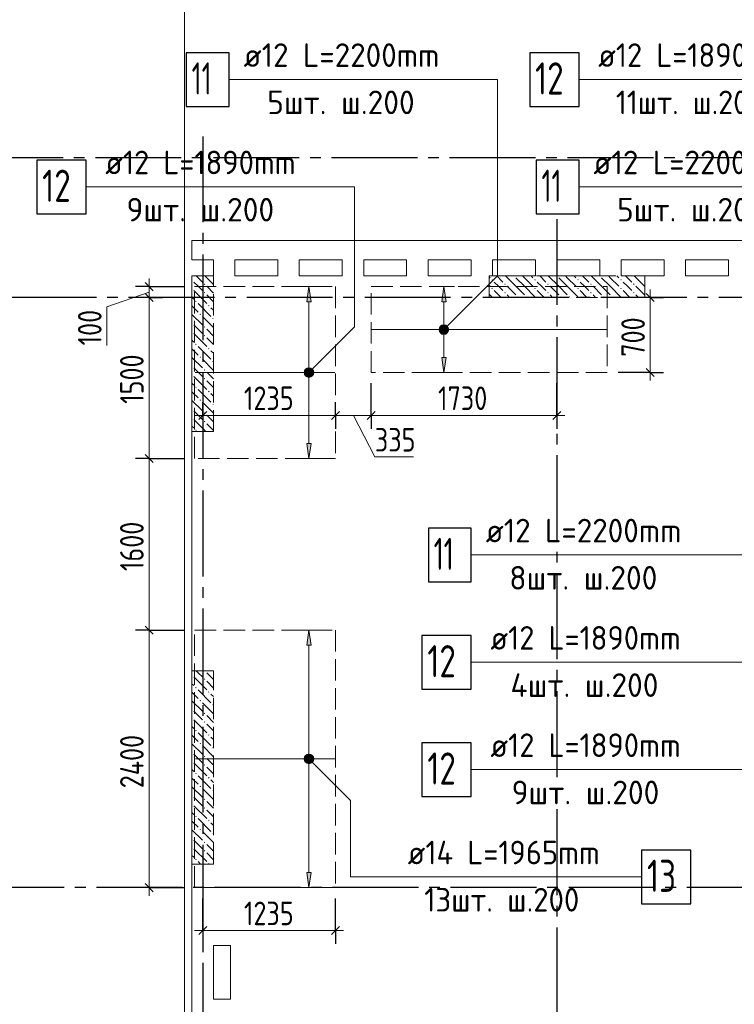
# Model space of a CAD drawing. Header units: millimetres. Extents: x 0 to 61017, y 0 to 42000.
# Tile 6 of 30: x 5495 to 12153, y 27713 to 36888. Entities that reach past the tile are written whole.
import ezdxf

# ---------------------------------------------------------------- set-up
doc = ezdxf.new("R2010")
doc.units = ezdxf.units.MM
doc.linetypes.add('______2', pattern=[270, 200, -70])
doc.linetypes.add('______5', pattern=[1100, 800, -100, 100, -100])
for name, color, linetype, lineweight in [('Standard', 7, 'Continuous', 25), ('ДОП Верх по Х', 7, 'Continuous', 25), ('ЖБ Пилон', 180, 'Continuous', 25), ('Оси', 40, '______5', 18), ('Позиционная метка номер позиции', 7, 'Continuous', 13), ('Примечания', 7, 'Continuous', 25)]:
    doc.layers.add(name, color=color, linetype=linetype, lineweight=lineweight)
doc.layers.add('ЖБ Перекрытие верхний уровень', color=7, linetype='Continuous', lineweight=25, true_color=0xe0e0ff)
doc.styles.add('GOST 2.304-81', font='txt')
doc.styles.add('ISOCPEUR', font='txt')

msp = doc.modelspace()

# ---------------------------------------------------------------- hatches: boundary and pattern name
at = {"layer": 'ДОП Верх по Х', "linetype": 'Continuous', "lineweight": 13, "transparency": 33554687}
for points in [[(8209.6, 34260), (8189.6, 34400), (8169.6, 34260)], [(9467, 34260), (9447, 34400), (9427, 34260)], [(9428.3, 34032.3), (9465.8, 34032.3), (9447, 34037.5)], [(9409.5, 34000), (9484.5, 34000), (9479.3, 34018.8)], [(9409.5, 34000), (9479.3, 34018.8), (9414.8, 34018.8)], [(9414.8, 33981.3), (9484.5, 34000), (9409.5, 34000)], [(9414.8, 34018.8), (9479.3, 34018.8), (9465.8, 34032.3)], [(9414.8, 34018.8), (9465.8, 34032.3), (9428.3, 34032.3)], [(9414.8, 33981.3), (9479.3, 33981.3), (9484.5, 34000)], [(9428.3, 33967.8), (9479.3, 33981.3), (9414.8, 33981.3)], [(9428.3, 33967.8), (9465.8, 33967.8), (9479.3, 33981.3)], [(9465.8, 33967.8), (9428.3, 33967.8), (9447, 33962.5)], [(8152.1, 33600), (8227.1, 33600), (8221.8, 33618.8)], [(8152.1, 33600), (8221.8, 33618.8), (8157.3, 33618.8)], [(8157.3, 33581.3), (8227.1, 33600), (8152.1, 33600)], [(8157.3, 33618.8), (8221.8, 33618.8), (8208.3, 33632.3)], [(8157.3, 33618.8), (8208.3, 33632.3), (8170.8, 33632.3)], [(8157.3, 33581.3), (8221.8, 33581.3), (8227.1, 33600)], [(8170.8, 33567.8), (8221.8, 33581.3), (8157.3, 33581.3)], [(8170.8, 33632.3), (8208.3, 33632.3), (8189.6, 33637.5)], [(8170.8, 33567.8), (8208.3, 33567.8), (8221.8, 33581.3)], [(8208.3, 33567.8), (8170.8, 33567.8), (8189.6, 33562.5)], [(8209.6, 31060), (8189.6, 31200), (8169.6, 31060)], [(8152.1, 30000), (8227.1, 30000), (8221.8, 30018.8)], [(8152.1, 30000), (8221.8, 30018.8), (8157.3, 30018.8)], [(8157.3, 30018.8), (8221.8, 30018.8), (8208.3, 30032.3)], [(8157.3, 30018.8), (8208.3, 30032.3), (8170.8, 30032.3)], [(8170.8, 30032.3), (8208.3, 30032.3), (8189.6, 30037.5)], [(8157.3, 29981.2), (8227.1, 30000), (8152.1, 30000)], [(8157.3, 29981.2), (8221.8, 29981.2), (8227.1, 30000)], [(8170.8, 29967.8), (8221.8, 29981.2), (8157.3, 29981.2)], [(8170.8, 29967.8), (8208.3, 29967.8), (8221.8, 29981.2)], [(8208.3, 29967.8), (8170.8, 29967.8), (8189.6, 29962.5)]]:
    msp.add_hatch(color=7, dxfattribs=at).paths.add_polyline_path(points)
for points in [[(9467, 33740), (9447, 33600), (9427, 33740)], [(8209.6, 32940), (8189.6, 32800), (8169.6, 32940)], [(8209.6, 28940), (8189.6, 28800), (8169.6, 28940)]]:
    msp.add_hatch(color=7, dxfattribs=at).paths.add_polyline_path(points, flags=16)
at = {"layer": 'ЖБ Пилон', "linetype": 'Continuous', "lineweight": 18, "transparency": 33554687}
for points in [[(7300, 34499.7), (7297, 34496.6), (7293.6, 34500), (7300, 34500)], [(10100.3, 34500), (10097, 34496.6), (10093.6, 34500)], [(10500.3, 34500), (10497, 34496.6), (10493.6, 34500)], [(10900.3, 34500), (10897, 34496.6), (10893.6, 34500)], [(11300.3, 34500), (11297, 34496.6), (11293.6, 34500)], [(7100, 34466.6), (7103.5, 34463.1), (7100, 34459.7)], [(7210.5, 34423.1), (7216.9, 34429.6), (7223.4, 34423.1), (7216.9, 34416.6)], [(9890.5, 34463.1), (9897, 34469.6), (9903.4, 34463.1), (9897, 34456.6)], [(10010.5, 34423.1), (10016.9, 34429.6), (10023.4, 34423.1), (10016.9, 34416.6)], [(10290.5, 34463.1), (10297, 34469.6), (10303.4, 34463.1), (10297, 34456.6)], [(10410.5, 34423.1), (10416.9, 34429.6), (10423.4, 34423.1), (10416.9, 34416.6)], [(10690.5, 34463.1), (10697, 34469.6), (10703.4, 34463.1), (10697, 34456.6)], [(10810.5, 34423.1), (10816.9, 34429.6), (10823.4, 34423.1), (10816.9, 34416.6)], [(11090.5, 34463.1), (11097, 34469.6), (11103.4, 34463.1), (11097, 34456.6)], [(11210.5, 34423.1), (11216.9, 34429.6), (11223.4, 34423.1), (11216.9, 34416.6)], [(7100, 34386.6), (7103.5, 34383.1), (7100, 34379.7)], [(7210.5, 34343.1), (7216.9, 34349.6), (7223.4, 34343.1), (7216.9, 34336.6)], [(9890.5, 34383.1), (9897, 34389.6), (9903.4, 34383.1), (9897, 34376.6)], [(10010.5, 34343.1), (10016.9, 34349.6), (10023.4, 34343.1), (10016.9, 34336.6)], [(10290.5, 34383.1), (10297, 34389.6), (10303.4, 34383.1), (10297, 34376.6)], [(10410.5, 34343.1), (10416.9, 34349.6), (10423.4, 34343.1), (10416.9, 34336.6)], [(10690.5, 34383.1), (10697, 34389.6), (10703.4, 34383.1), (10697, 34376.6)], [(10810.5, 34343.1), (10816.9, 34349.6), (10823.4, 34343.1), (10816.9, 34336.6)], [(11090.5, 34383.1), (11097, 34389.6), (11103.4, 34383.1), (11097, 34376.6)], [(11210.5, 34343.1), (11216.9, 34349.6), (11223.4, 34343.1), (11216.9, 34336.6)], [(7130.4, 34263.1), (7137, 34269.6), (7143.5, 34263.1), (7137, 34256.6)], [(7250.5, 34223.1), (7257, 34229.6), (7263.5, 34223.1), (7257, 34216.6)], [(10130.5, 34303.1), (10137, 34309.6), (10143.5, 34303.1), (10140.3, 34300), (10133.6, 34300)], [(10210.5, 34303.1), (10216.9, 34309.6), (10223.4, 34303.1), (10220.3, 34300), (10213.6, 34300)], [(10530.5, 34303.1), (10537, 34309.6), (10543.5, 34303.1), (10540.3, 34300), (10533.6, 34300)], [(10610.5, 34303.1), (10616.9, 34309.6), (10623.4, 34303.1), (10620.3, 34300), (10613.6, 34300)], [(10930.5, 34303.1), (10937, 34309.6), (10943.5, 34303.1), (10940.3, 34300), (10933.6, 34300)], [(11010.5, 34303.1), (11016.9, 34309.6), (11023.4, 34303.1), (11020.3, 34300), (11013.6, 34300)], [(7170.5, 34143.1), (7177, 34149.6), (7183.5, 34143.1), (7177, 34136.6)], [(7100, 34066.6), (7103.5, 34063.1), (7100, 34059.7)], [(7290.5, 34103.1), (7297, 34109.6), (7300, 34106.6), (7300, 34099.7), (7297, 34096.6)], [(7100, 33986.6), (7103.5, 33983.1), (7100, 33979.7)], [(7210.5, 34023.1), (7216.9, 34029.6), (7223.4, 34023.1), (7216.9, 34016.6)], [(7210.5, 33943.1), (7216.9, 33949.6), (7223.4, 33943.1), (7216.9, 33936.6)], [(7130.4, 33863.1), (7137, 33869.6), (7143.5, 33863.1), (7137, 33856.6)], [(7250.5, 33823.1), (7257, 33829.6), (7263.5, 33823.1), (7257, 33816.6)], [(7170.5, 33743.1), (7177, 33749.6), (7183.5, 33743.1), (7177, 33736.6)], [(7290.5, 33703.1), (7297, 33709.6), (7300, 33706.6), (7300, 33699.7), (7297, 33696.6)], [(7100, 33666.6), (7103.5, 33663.1), (7100, 33659.7)], [(7100, 33586.6), (7103.5, 33583.1), (7100, 33579.7)], [(7210.5, 33623.1), (7216.9, 33629.6), (7223.4, 33623.1), (7216.9, 33616.6)], [(7210.5, 33543.1), (7216.9, 33549.6), (7223.4, 33543.1), (7216.9, 33536.6)], [(7130.4, 33463.1), (7137, 33469.6), (7143.5, 33463.1), (7137, 33456.6)], [(7250.5, 33423.1), (7257, 33429.6), (7263.5, 33423.1), (7257, 33416.6)], [(7170.5, 33343.1), (7177, 33349.6), (7183.5, 33343.1), (7177, 33336.6)], [(7290.5, 33303.1), (7297, 33309.6), (7300, 33306.6), (7300, 33299.7), (7297, 33296.6)], [(7100, 33266.6), (7103.5, 33263.1), (7100, 33259.7)], [(7210.5, 33223.1), (7216.9, 33229.6), (7223.4, 33223.1), (7216.9, 33216.6)], [(7100, 33186.6), (7103.5, 33183.1), (7100, 33179.7)], [(7210.5, 33143.1), (7216.9, 33149.6), (7223.4, 33143.1), (7216.9, 33136.6)], [(7130.4, 33063.1), (7137, 33069.6), (7143.5, 33063.1), (7137, 33056.6)], [(7100, 30786.6), (7103.5, 30783.1), (7100, 30779.7)], [(7210.5, 30743.1), (7216.9, 30749.6), (7223.4, 30743.1), (7216.9, 30736.6)], [(7220.3, 30820), (7216.9, 30816.6), (7213.6, 30820)], [(7130.4, 30663.1), (7137, 30669.6), (7143.5, 30663.1), (7137, 30656.6)], [(7250.5, 30623.1), (7257, 30629.6), (7263.5, 30623.1), (7257, 30616.6)], [(7100, 30466.6), (7103.5, 30463.1), (7100, 30459.7)], [(7170.5, 30543.1), (7177, 30549.6), (7183.5, 30543.1), (7177, 30536.6)], [(7290.5, 30503.1), (7297, 30509.6), (7300, 30506.6), (7300, 30499.7), (7297, 30496.6)], [(7100, 30386.6), (7103.5, 30383.1), (7100, 30379.7)], [(7210.5, 30423.1), (7216.9, 30429.6), (7223.4, 30423.1), (7216.9, 30416.6)], [(7210.5, 30343.1), (7216.9, 30349.6), (7223.4, 30343.1), (7216.9, 30336.6)], [(7130.4, 30263.1), (7137, 30269.6), (7143.5, 30263.1), (7137, 30256.6)], [(7250.5, 30223.1), (7257, 30229.6), (7263.5, 30223.1), (7257, 30216.6)], [(7170.5, 30143.1), (7177, 30149.6), (7183.5, 30143.1), (7177, 30136.6)], [(7290.5, 30103.1), (7297, 30109.6), (7300, 30106.6), (7300, 30099.7), (7297, 30096.6)], [(7100, 30066.6), (7103.5, 30063.1), (7100, 30059.7)], [(7210.5, 30023.1), (7216.9, 30029.6), (7223.4, 30023.1), (7216.9, 30016.6)], [(7100, 29986.6), (7103.5, 29983.1), (7100, 29979.7)], [(7210.5, 29943.1), (7216.9, 29949.6), (7223.4, 29943.1), (7216.9, 29936.6)], [(7130.4, 29863.1), (7137, 29869.6), (7143.5, 29863.1), (7137, 29856.6)], [(7250.5, 29823.1), (7257, 29829.6), (7263.5, 29823.1), (7257, 29816.6)], [(7170.5, 29743.1), (7177, 29749.6), (7183.5, 29743.1), (7177, 29736.6)], [(7100, 29666.6), (7103.5, 29663.1), (7100, 29659.7)], [(7290.5, 29703.1), (7297, 29709.6), (7300, 29706.6), (7300, 29699.7), (7297, 29696.6)], [(7100, 29586.6), (7103.5, 29583.1), (7100, 29579.7)], [(7210.5, 29623.1), (7216.9, 29629.6), (7223.4, 29623.1), (7216.9, 29616.6)], [(7210.5, 29543.1), (7216.9, 29549.6), (7223.4, 29543.1), (7216.9, 29536.6)], [(7130.4, 29463.1), (7137, 29469.6), (7143.5, 29463.1), (7137, 29456.6)], [(7250.5, 29423.1), (7257, 29429.6), (7263.5, 29423.1), (7257, 29416.6)], [(7170.5, 29343.1), (7177, 29349.6), (7183.5, 29343.1), (7177, 29336.6)], [(7290.5, 29303.1), (7297, 29309.6), (7300, 29306.6), (7300, 29299.7), (7297, 29296.6)], [(7100, 29266.6), (7103.5, 29263.1), (7100, 29259.7)], [(7100, 29186.6), (7103.5, 29183.1), (7100, 29179.7)], [(7210.5, 29223.1), (7216.9, 29229.6), (7223.4, 29223.1), (7216.9, 29216.6)], [(7210.5, 29143.1), (7216.9, 29149.6), (7223.4, 29143.1), (7216.9, 29136.6)], [(7130.4, 29063.1), (7137, 29069.6), (7143.5, 29063.1), (7137, 29056.6)], [(7250.5, 29023.1), (7257, 29029.6), (7263.5, 29023.1), (7260.3, 29020), (7253.6, 29020)]]:
    msp.add_hatch(color=7, dxfattribs=at).paths.add_polyline_path(points, flags=16)
at = {"layer": 'Позиционная метка номер позиции', "linetype": 'Continuous', "lineweight": 13, "transparency": 33554687}
for points in [[(9415.2, 34031.8), (9490.3, 33988.5), (9435.6, 34043.3)], [(9435.6, 34043.3), (9490.3, 33988.5), (9490.3, 34011.5)], [(9435.6, 34043.3), (9490.3, 34011.5), (9458.5, 34043.3)], [(9458.5, 34043.3), (9490.3, 34011.5), (9478.9, 34031.8)], [(9403.8, 34011.5), (9478.9, 33968.2), (9415.2, 34031.8)], [(9403.8, 33988.5), (9458.5, 33956.7), (9403.8, 34011.5)], [(9403.8, 34011.5), (9458.5, 33956.7), (9478.9, 33968.2)], [(9435.6, 33956.7), (9403.8, 33988.5), (9415.2, 33968.2)], [(9403.8, 33988.5), (9435.6, 33956.7), (9458.5, 33956.7)], [(9415.2, 34031.8), (9478.9, 33968.2), (9490.3, 33988.5)], [(8146.3, 33611.5), (8221.4, 33568.2), (8157.8, 33631.8)], [(8146.3, 33588.5), (8201, 33556.7), (8146.3, 33611.5)], [(8146.3, 33611.5), (8201, 33556.7), (8221.4, 33568.2)], [(8178.1, 33556.7), (8146.3, 33588.5), (8157.8, 33568.2)], [(8146.3, 33588.5), (8178.1, 33556.7), (8201, 33556.7)], [(8157.8, 33631.8), (8232.8, 33588.5), (8178.1, 33643.3)], [(8157.8, 33631.8), (8221.4, 33568.2), (8232.8, 33588.5)], [(8178.1, 33643.3), (8232.8, 33588.5), (8232.8, 33611.5)], [(8178.1, 33643.3), (8232.8, 33611.5), (8201, 33643.3)], [(8201, 33643.3), (8232.8, 33611.5), (8221.4, 33631.8)], [(8146.3, 30011.5), (8178.1, 30043.3), (8157.8, 30031.8)], [(8178.1, 30043.3), (8146.3, 30011.5), (8146.3, 29988.5)], [(8178.1, 30043.3), (8146.3, 29988.5), (8201, 30043.3)], [(8201, 30043.3), (8146.3, 29988.5), (8157.8, 29968.2)], [(8201, 30043.3), (8157.8, 29968.2), (8221.4, 30031.8)], [(8221.4, 30031.8), (8157.8, 29968.2), (8178.1, 29956.7)], [(8221.4, 30031.8), (8178.1, 29956.7), (8232.8, 30011.5)], [(8232.8, 30011.5), (8178.1, 29956.7), (8201, 29956.7)], [(8232.8, 30011.5), (8201, 29956.7), (8232.8, 29988.5)], [(8232.8, 29988.5), (8201, 29956.7), (8221.4, 29968.2)]]:
    msp.add_hatch(color=7, dxfattribs=at).paths.add_polyline_path(points)

# ---------------------------------------------------------------- linework, layer by layer
at = {"layer": 'Standard', "color": 7, "linetype": 'Continuous', "lineweight": 25, "transparency": 33554687}
for p, q in [((6737.5, 34362.5), (6662.5, 34437.5)), ((6737.5, 34262.5), (6662.5, 34337.5)), ((11332.5, 34337.5), (11407.5, 34262.5)), ((11332.5, 33637.5), (11407.5, 33562.5)), ((7162.5, 33162.5), (7237.5, 33237.5)), ((8399.5, 33162.5), (8474.5, 33237.5)), ((8732.5, 33162.5), (8807.5, 33237.5)), ((10462.5, 33162.5), (10537.5, 33237.5)), ((6737.5, 32762.5), (6662.5, 32837.5)), ((6737.5, 31162.5), (6662.5, 31237.5)), ((6737.5, 28762.5), (6662.5, 28837.5)), ((7162.5, 28362.5), (7237.5, 28437.5)), ((8399.5, 28362.5), (8474.5, 28437.5))]:
    msp.add_line(p, q, dxfattribs=at)
at = {"layer": 'Standard', "color": 7, "linetype": 'Continuous', "lineweight": 13, "transparency": 33554687}
for p, q in [((6700, 34400), (6700, 34475)), ((6700, 34350), (6307.7, 34212.1)), ((6700, 34300), (6700, 34400)), ((11370, 34300), (11370, 34375)), ((6700, 32800), (6700, 34300)), ((6307.7, 34212.1), (6307.7, 33852.3)), ((11370, 33600), (11370, 33525)), ((7200, 33200), (7125, 33200)), ((8437, 33200), (8770, 33200)), ((8603.5, 33200), (8804.3, 32813.5)), ((8770, 33200), (10500, 33200)), ((10500, 33200), (10575, 33200)), ((6700, 31200), (6700, 32800)), ((8804.3, 32813.5), (9163.9, 32813.5)), ((6700, 28800), (6700, 28725)), ((7200, 28400), (7125, 28400)), ((7200, 28400), (8437, 28400)), ((8437, 28400), (8512, 28400))]:
    msp.add_line(p, q, dxfattribs=at)
at = {"layer": 'Standard', "color": 251, "linetype": 'Continuous', "lineweight": -3, "true_color": 0x656565, "transparency": 33554687}
for p, q in [((6700, 34400), (6575, 34400)), ((6700, 34400), (6825, 34400)), ((6700, 34400), (7025, 34400)), ((6700, 34300), (6575, 34300)), ((6700, 34300), (6825, 34300)), ((6700, 34300), (6700, 34300)), ((11370, 34300), (11070, 34300)), ((11370, 34300), (11245, 34300)), ((11370, 34300), (11495, 34300)), ((11370, 33600), (11070, 33600)), ((11370, 33600), (11245, 33600)), ((11370, 33600), (11495, 33600)), ((10500, 33200), (10500, 33500)), ((7200, 33200), (7200, 33325)), ((8437, 33200), (8437, 33325)), ((8770, 33200), (8770, 33325)), ((10500, 33200), (10500, 33325)), ((7200, 33200), (7200, 33075)), ((7200, 33200), (7200, 33200)), ((8437, 33200), (8437, 33075)), ((8437, 33200), (8437, 33200)), ((8770, 33200), (8770, 33075)), ((10500, 33200), (10500, 33075)), ((6700, 32800), (6575, 32800)), ((6700, 32800), (6825, 32800)), ((6700, 32800), (7025, 32800)), ((6700, 31200), (6575, 31200)), ((6700, 31200), (6825, 31200)), ((6700, 31200), (7025, 31200)), ((6700, 28800), (6575, 28800)), ((6700, 28800), (6825, 28800)), ((6700, 28800), (7025, 28800)), ((7200, 28400), (7200, 28700)), ((7200, 28400), (7200, 28525)), ((8437, 28400), (8437, 28525)), ((7200, 28400), (7200, 28275)), ((8437, 28400), (8437, 28275))]:
    msp.add_line(p, q, dxfattribs=at)
at = {"layer": 'Standard', "color": 254, "linetype": 'Continuous', "lineweight": 18, "true_color": 0xc4c4ff, "transparency": 33554687}
msp.add_lwpolyline([(7031, 20600), (49449, 20600), (49449, 38400), (7031, 38400), (7031, 20600)], dxfattribs=at)
at = {"layer": 'Standard', "color": 7, "linetype": 'Continuous', "lineweight": 13, "transparency": 33554687}
for points in [[(11370, 34300), (11370, 33643.5), (11370, 33643.5), (11370, 33600)], [(7200, 33200), (7597.1, 33200), (7597.1, 33200), (8437, 33200)], [(6700, 28800), (6700, 29625.5), (6700, 29625.5), (6700, 31200)]]:
    msp.add_lwpolyline(points, dxfattribs=at)
at = {"layer": 'Standard', "color": 251, "linetype": 'Continuous', "lineweight": -3, "true_color": 0x656565, "transparency": 33554687}
for points in [[(8770, 33200), (8770, 33217), (8770, 33217), (8770, 33423.5), (8770, 33423.5), (8770, 33500)], [(8437, 28400), (8437, 28649.1), (8437, 28649.1), (8437, 28700)]]:
    msp.add_lwpolyline(points, dxfattribs=at)
at = {"layer": 'ДОП Верх по Х', "color": 7, "linetype": 'Continuous', "lineweight": 13, "transparency": 33554687}
for p, q in [((7561, 36330), (9647, 36330)), ((10864.6, 36330), (12906.6, 36330)), ((6271.8, 35330), (8313.8, 35330)), ((10820.6, 35330), (12906.6, 35330)), ((9816.6, 31900), (11902.6, 31900)), ((9860.6, 30900), (11902.6, 30900)), ((9860.6, 29900), (11902.6, 29900)), ((9089.6, 28900), (11153.6, 28900))]:
    msp.add_line(p, q, dxfattribs=at)
at = {"layer": 'ДОП Верх по Х', "color": 251, "linetype": 'Continuous', "lineweight": 13, "true_color": 0x494949, "transparency": 33554687}
for p, q in [((8189.6, 34400), (8089.6, 34400)), ((8189.6, 34400), (8169.6, 34260)), ((8209.6, 34260), (8189.6, 34400)), ((8189.6, 34400), (8289.6, 34400)), ((8189.6, 34400), (8189.6, 34400)), ((9447, 34400), (9347, 34400)), ((9447, 34400), (9427, 34260)), ((9467, 34260), (9447, 34400)), ((9447, 34400), (9547, 34400)), ((9447, 34400), (9447, 34400)), ((8169.6, 34260), (8209.6, 34260)), ((8189.6, 33630), (8189.6, 34260)), ((9427, 34260), (9467, 34260)), ((9447, 34030), (9447, 34260)), ((9409.5, 34000), (9409.5, 34000)), ((9447, 33740), (9447, 33970)), ((9484.5, 34000), (9484.5, 34000)), ((9447, 33600), (9427, 33740)), ((9427, 33740), (9467, 33740)), ((9467, 33740), (9447, 33600)), ((8152.1, 33600), (8152.1, 33600)), ((8227.1, 33600), (8227.1, 33600)), ((9447, 33600), (9347, 33600)), ((9447, 33600), (9547, 33600)), ((9447, 33600), (9447, 33600)), ((8189.6, 32940), (8189.6, 33570)), ((8189.6, 32800), (8169.6, 32940)), ((8169.6, 32940), (8209.6, 32940)), ((8209.6, 32940), (8189.6, 32800)), ((8189.6, 32800), (8089.6, 32800)), ((8189.6, 32800), (8289.6, 32800)), ((8189.6, 32800), (8189.6, 32800)), ((8189.6, 31200), (8089.6, 31200)), ((8189.6, 31200), (8169.6, 31060)), ((8209.6, 31060), (8189.6, 31200)), ((8189.6, 31200), (8289.6, 31200)), ((8189.6, 31200), (8189.6, 31200)), ((8169.6, 31060), (8209.6, 31060)), ((8189.6, 30030), (8189.6, 31060)), ((8152.1, 30000), (8152.1, 30000)), ((8189.6, 28940), (8189.6, 29970)), ((8227.1, 30000), (8227.1, 30000)), ((8189.6, 28800), (8169.6, 28940)), ((8169.6, 28940), (8209.6, 28940)), ((8209.6, 28940), (8189.6, 28800)), ((8189.6, 28800), (8089.6, 28800)), ((8189.6, 28800), (8289.6, 28800)), ((8189.6, 28800), (8189.6, 28800))]:
    msp.add_line(p, q, dxfattribs=at)
at = {"layer": 'ДОП Верх по Х', "color": 7, "linetype": 'Continuous', "lineweight": 18, "transparency": 33554687}
for p, q in [((8776, 34000), (10964, 34000)), ((8431, 33600), (7131, 33600)), ((8430, 30000), (7132, 30000))]:
    msp.add_line(p, q, dxfattribs=at)
at = {"layer": 'ДОП Верх по Х', "color": 7, "linetype": 'Continuous', "lineweight": 25, "transparency": 33554687}
for points in [[(7047, 36080), (7447, 36080), (7447, 36580), (7047, 36580), (7047, 36080)], [(10246.6, 36080), (10706.6, 36080), (10706.6, 36580), (10246.6, 36580), (10246.6, 36080)], [(5653.8, 35080), (6113.8, 35080), (6113.8, 35580), (5653.8, 35580), (5653.8, 35080)], [(10306.6, 35080), (10706.6, 35080), (10706.6, 35580), (10306.6, 35580), (10306.6, 35080)], [(9302.6, 31650), (9702.6, 31650), (9702.6, 32150), (9302.6, 32150), (9302.6, 31650)], [(9242.6, 30650), (9702.6, 30650), (9702.6, 31150), (9242.6, 31150), (9242.6, 30650)], [(9242.6, 29650), (9702.6, 29650), (9702.6, 30150), (9242.6, 30150), (9242.6, 29650)], [(11289.6, 28650), (11749.6, 28650), (11749.6, 29150), (11289.6, 29150), (11289.6, 28650)]]:
    msp.add_lwpolyline(points, dxfattribs=at)
at = {"layer": 'ДОП Верх по Х', "color": 251, "linetype": 'Continuous', "lineweight": 13, "true_color": 0x494949, "transparency": 33554687}
for centre in [(9447, 34000), (8189.6, 33600), (8189.6, 30000)]:
    msp.add_circle(centre, 37.5, dxfattribs=at)
at = {"layer": 'ЖБ Перекрытие верхний уровень', "color": 7, "linetype": 'Continuous', "lineweight": 18, "transparency": 33554687}
for p, q in [((13380, 34830), (7100, 34830)), ((7100, 34830), (7100, 34650)), ((7100, 34650), (7300, 34650)), ((7300, 34650), (7300, 34500)), ((7500, 34500), (7500, 34650)), ((7500, 34650), (7900, 34650)), ((7900, 34650), (7900, 34500)), ((8100, 34650), (8500, 34650)), ((8100, 34500), (8100, 34650)), ((8500, 34650), (8500, 34500)), ((8700, 34500), (8700, 34650)), ((8700, 34650), (9100, 34650)), ((9100, 34650), (9100, 34500)), ((9300, 34650), (9700, 34650)), ((9300, 34500), (9300, 34650)), ((9700, 34650), (9700, 34500)), ((9900, 34500), (9900, 34650)), ((9900, 34650), (10300, 34650)), ((10300, 34650), (10300, 34500)), ((10500, 34650), (10900, 34650)), ((10500, 34500), (10500, 34650)), ((10900, 34650), (10900, 34500)), ((11100, 34500), (11100, 34650)), ((11100, 34650), (11500, 34650)), ((11500, 34650), (11500, 34500)), ((11700, 34650), (12100, 34650)), ((11700, 34500), (11700, 34650)), ((12100, 34650), (12100, 34500)), ((7300, 34500), (7100, 34500)), ((7100, 34500), (7100, 19870)), ((7900, 34500), (7500, 34500)), ((8500, 34500), (8100, 34500)), ((9100, 34500), (8700, 34500)), ((9700, 34500), (9300, 34500)), ((10300, 34500), (9900, 34500)), ((10900, 34500), (10500, 34500)), ((11500, 34500), (11100, 34500)), ((12100, 34500), (11700, 34500)), ((7460, 28259.8), (7300, 28259.8)), ((7300, 28259.8), (7300, 27759.8)), ((7460, 27759.8), (7460, 28259.8)), ((7300, 27759.8), (7460, 27759.8))]:
    msp.add_line(p, q, dxfattribs=at)
at = {"layer": 'ЖБ Пилон', "color": 253, "linetype": '______2', "lineweight": 13, "true_color": 0xa0a0a0, "transparency": 33554687}
for p, q in [((7100, 34500), (7100, 33050)), ((7300, 34500), (7100, 34500)), ((7300, 33050), (7300, 34500)), ((11319.8, 34500), (9869.8, 34500)), ((9869.8, 34500), (9869.8, 34300)), ((11319.8, 34300), (11319.8, 34500)), ((9869.8, 34300), (11319.8, 34300)), ((7100, 33050), (7300, 33050)), ((7100, 30820), (7100, 29020)), ((7300, 30820), (7100, 30820)), ((7300, 29020), (7300, 30820)), ((7100, 29020), (7300, 29020))]:
    msp.add_line(p, q, dxfattribs=at)
at = {"layer": 'ЖБ Пилон', "color": 9, "linetype": 'Continuous', "lineweight": 18, "true_color": 0xc7c7c7, "transparency": 33554687}
for p, q in [((7140.1, 34500), (7197, 34443.1)), ((7300, 34420.1), (7220.1, 34500)), ((9940.1, 34500), (9997, 34443.1)), ((10116.9, 34403.1), (10020.1, 34500)), ((10197, 34483.1), (10180.1, 34500)), ((10260.1, 34500), (10277, 34483.1)), ((10340.1, 34500), (10397, 34443.1)), ((10516.9, 34403.1), (10420.1, 34500)), ((10597, 34483.1), (10580.1, 34500)), ((10660.1, 34500), (10677, 34483.1)), ((10740.1, 34500), (10797, 34443.1)), ((10916.9, 34403.1), (10820.1, 34500)), ((10997, 34483.1), (10980.1, 34500)), ((11060.1, 34500), (11077, 34483.1)), ((11140.1, 34500), (11197, 34443.1)), ((11316.9, 34403.1), (11220.1, 34500)), ((7157, 34403.1), (7116.9, 34443.1)), ((9869.8, 34490.3), (9877, 34483.1)), ((9869.8, 34410.3), (9877, 34403.1)), ((9957, 34403.1), (9916.9, 34443.1)), ((10116.9, 34483.1), (10197, 34403.1)), ((10197, 34483.1), (10277, 34403.1)), ((10357, 34403.1), (10316.9, 34443.1)), ((10516.9, 34483.1), (10597, 34403.1)), ((10597, 34483.1), (10677, 34403.1)), ((10757, 34403.1), (10716.9, 34443.1)), ((10916.9, 34483.1), (10997, 34403.1)), ((10997, 34483.1), (11077, 34403.1)), ((11157, 34403.1), (11116.9, 34443.1)), ((11316.9, 34483.1), (11319.8, 34480.3)), ((7116.9, 34363.1), (7237, 34243.1)), ((7197, 34363.1), (7157, 34403.1)), ((7237, 34403.1), (7300, 34340.1)), ((7237, 34323.1), (7300, 34260.1)), ((9869.8, 34330.3), (9900.1, 34300)), ((9916.9, 34363.1), (9980.1, 34300)), ((9997, 34363.1), (9957, 34403.1)), ((10037, 34403.1), (10116.9, 34323.1)), ((10037, 34323.1), (10060.1, 34300)), ((10116.9, 34403.1), (10197, 34323.1)), ((10197, 34403.1), (10300.1, 34300)), ((10316.9, 34363.1), (10380.1, 34300)), ((10397, 34363.1), (10357, 34403.1)), ((10437, 34403.1), (10516.9, 34323.1)), ((10437, 34323.1), (10460.1, 34300)), ((10516.9, 34403.1), (10597, 34323.1)), ((10597, 34403.1), (10700.1, 34300)), ((10716.9, 34363.1), (10780.1, 34300)), ((10797, 34363.1), (10757, 34403.1)), ((10837, 34403.1), (10916.9, 34323.1)), ((10837, 34323.1), (10860.1, 34300)), ((10916.9, 34403.1), (10997, 34323.1)), ((10997, 34403.1), (11100.1, 34300)), ((11116.9, 34363.1), (11180.1, 34300)), ((11197, 34363.1), (11157, 34403.1)), ((11237, 34403.1), (11316.9, 34323.1)), ((11237, 34323.1), (11260.1, 34300)), ((11316.9, 34403.1), (11319.8, 34400.3)), ((7100, 34300.1), (7116.9, 34283.1)), ((7157, 34243.1), (7277, 34123.1)), ((7100, 34220.1), (7157, 34163.1)), ((7100, 34140.1), (7197, 34043.1)), ((7300, 34180.1), (7277, 34203.1)), ((7157, 34003.1), (7116.9, 34043.1)), ((7300, 34020.1), (7197, 34123.1)), ((7116.9, 33963.1), (7237, 33843.1)), ((7197, 33963.1), (7157, 34003.1)), ((7237, 34003.1), (7300, 33940.1)), ((7100, 33900.1), (7116.9, 33883.1)), ((7237, 33923.1), (7300, 33860.1)), ((7100, 33820.1), (7157, 33763.1)), ((7157, 33843.1), (7277, 33723.1)), ((7300, 33780.1), (7277, 33803.1)), ((7100, 33740.1), (7197, 33643.1)), ((7300, 33620.1), (7197, 33723.1)), ((7157, 33603.1), (7116.9, 33643.1)), ((7197, 33563.1), (7157, 33603.1)), ((7237, 33603.1), (7300, 33540.1)), ((7100, 33500.1), (7116.9, 33483.1)), ((7116.9, 33563.1), (7237, 33443.1)), ((7237, 33523.1), (7300, 33460.1)), ((7100, 33420.1), (7157, 33363.1)), ((7157, 33443.1), (7277, 33323.1)), ((7300, 33380.1), (7277, 33403.1)), ((7100, 33340.1), (7197, 33243.1)), ((7300, 33220.1), (7197, 33323.1)), ((7157, 33203.1), (7116.9, 33243.1)), ((7116.9, 33163.1), (7230.1, 33050)), ((7197, 33163.1), (7157, 33203.1)), ((7237, 33203.1), (7300, 33140.1)), ((7237, 33123.1), (7300, 33060.1)), ((7100, 33100.1), (7116.9, 33083.1)), ((7116.9, 30763.1), (7237, 30643.1)), ((7157, 30803.1), (7140.1, 30820)), ((7197, 30763.1), (7157, 30803.1)), ((7237, 30803.1), (7300, 30740.1)), ((7100, 30700.1), (7116.9, 30683.1)), ((7157, 30643.1), (7277, 30523.1)), ((7237, 30723.1), (7300, 30660.1)), ((7100, 30620.1), (7157, 30563.1)), ((7300, 30580.1), (7277, 30603.1)), ((7100, 30540.1), (7197, 30443.1)), ((7300, 30420.1), (7197, 30523.1)), ((7157, 30403.1), (7116.9, 30443.1)), ((7197, 30363.1), (7157, 30403.1)), ((7237, 30403.1), (7300, 30340.1)), ((7100, 30300.1), (7116.9, 30283.1)), ((7116.9, 30363.1), (7237, 30243.1)), ((7237, 30323.1), (7300, 30260.1)), ((7100, 30220.1), (7157, 30163.1)), ((7157, 30243.1), (7277, 30123.1)), ((7300, 30180.1), (7277, 30203.1)), ((7100, 30140.1), (7197, 30043.1)), ((7300, 30020.1), (7197, 30123.1)), ((7157, 30003.1), (7116.9, 30043.1)), ((7197, 29963.1), (7157, 30003.1)), ((7237, 30003.1), (7300, 29940.1)), ((7116.9, 29963.1), (7237, 29843.1)), ((7237, 29923.1), (7300, 29860.1)), ((7100, 29900.1), (7116.9, 29883.1)), ((7100, 29820.1), (7157, 29763.1)), ((7157, 29843.1), (7277, 29723.1)), ((7100, 29740.1), (7197, 29643.1)), ((7300, 29780.1), (7277, 29803.1)), ((7157, 29603.1), (7116.9, 29643.1)), ((7300, 29620.1), (7197, 29723.1)), ((7116.9, 29563.1), (7237, 29443.1)), ((7197, 29563.1), (7157, 29603.1)), ((7237, 29603.1), (7300, 29540.1)), ((7100, 29500.1), (7116.9, 29483.1)), ((7237, 29523.1), (7300, 29460.1)), ((7100, 29420.1), (7157, 29363.1)), ((7157, 29443.1), (7277, 29323.1)), ((7300, 29380.1), (7277, 29403.1)), ((7100, 29340.1), (7197, 29243.1)), ((7300, 29220.1), (7197, 29323.1)), ((7157, 29203.1), (7116.9, 29243.1)), ((7197, 29163.1), (7157, 29203.1)), ((7237, 29203.1), (7300, 29140.1)), ((7100, 29100.1), (7116.9, 29083.1)), ((7116.9, 29163.1), (7237, 29043.1)), ((7237, 29123.1), (7300, 29060.1)), ((7100, 29020.1), (7100.1, 29020)), ((7157, 29043.1), (7180.1, 29020))]:
    msp.add_line(p, q, dxfattribs=at)
at = {"layer": 'Оси', "color": 8, "linetype": '______5', "lineweight": -3, "transparency": 33554687}
for p, q in [((7200, 35800), (7200, 15970)), ((43300, 35600), (3600, 35600)), ((10500, 35030), (10500, 15970)), ((50210, 34300), (3600, 34300)), ((50210, 34300), (3600, 34300)), ((49910, 28800), (3600, 28800))]:
    msp.add_line(p, q, dxfattribs=at)
at = {"layer": 'Позиционная метка номер позиции', "color": 7, "linetype": 'Continuous', "lineweight": 13, "transparency": 33554687}
for p, q in [((9415.2, 34031.8), (9415.2, 34031.8)), ((9415.2, 33968.2), (9415.2, 33968.2)), ((9478.9, 34031.8), (9478.9, 34031.8)), ((9478.9, 33968.2), (9478.9, 33968.2)), ((8157.8, 33631.8), (8157.8, 33631.8)), ((8221.4, 33631.8), (8221.4, 33631.8)), ((8157.8, 33568.2), (8157.8, 33568.2)), ((8221.4, 33568.2), (8221.4, 33568.2)), ((8157.8, 30031.8), (8157.8, 30031.8)), ((8221.4, 30031.8), (8221.4, 30031.8)), ((8157.8, 29968.2), (8157.8, 29968.2)), ((8221.4, 29968.2), (8221.4, 29968.2))]:
    msp.add_line(p, q, dxfattribs=at)
for points in [[(9447, 34000), (9947, 34500), (9947, 36330), (7447, 36330)], [(14091, 35800), (13561, 36330), (10706.6, 36330)], [(8189.6, 33600), (8613.8, 34024.3), (8613.8, 35330), (6113.8, 35330)], [(13506.6, 34000), (13206.6, 34300), (13206.6, 35330), (10706.6, 35330)], [(13209, 32350), (12759, 31900), (9702.6, 31900)], [(13209, 31250), (12859, 30900), (9702.6, 30900)], [(8189.6, 30000), (8578.5, 29611.1), (8578.5, 28900), (11289.6, 28900)], [(13209, 29650), (12959, 29900), (9702.6, 29900)]]:
    msp.add_lwpolyline(points, dxfattribs=at)
for centre in [(9447, 34000), (8189.6, 33600), (8189.6, 30000)]:
    msp.add_circle(centre, 45, dxfattribs=at)
at = {"layer": 'Примечания', "color": 7, "linetype": '______2', "lineweight": 18, "transparency": 33554687}
for p, q in [((7125, 34400), (8437, 34400)), ((7125, 32800), (7125, 34400)), ((8437, 34400), (8437, 32800)), ((8770, 34400), (10970, 34400)), ((8770, 33600), (8770, 34400)), ((10970, 34400), (10970, 33600)), ((10970, 33600), (8770, 33600)), ((8437, 32800), (7125, 32800)), ((7125, 31200), (8437, 31200)), ((7125, 28800), (7125, 31200)), ((8437, 31200), (8437, 28800)), ((8437, 28800), (7125, 28800))]:
    msp.add_line(p, q, dxfattribs=at)

# ---------------------------------------------------------------- texts
at = {"layer": 'Standard', "color": 7, "linetype": 'Continuous', "lineweight": 25, "transparency": 33554687, "char_height": 220, "attachment_point": 7, "rotation": 90, "style": 'GOST 2.304-81'}
for s, insert, width in [('100', (6257.7, 33852.3), 485.079), ('700', (11320, 33746.7), 531.973), ('1500', (6650, 33307.6), 610.159), ('1600', (6650, 31749.8), 625.735), ('2400', (6650, 29726.3), 672.628)]:
    msp.add_mtext(s, dxfattribs=dict(at, insert=insert, width=width))
at = {"layer": 'Standard', "color": 7, "linetype": 'Continuous', "lineweight": 25, "transparency": 33554687, "char_height": 220, "attachment_point": 7, "style": 'GOST 2.304-81'}
for s, insert, width in [('1235', (7584, 33250), 594.589), ('1730', (9392.6, 33250), 610.159), ('335', (8804.3, 32863.4), 485.244), ('1235', (7584, 28450), 594.589)]:
    msp.add_mtext(s, dxfattribs=dict(at, insert=insert, width=width))
at = {"layer": 'ДОП Верх по Х', "color": 7, "linetype": 'Continuous', "lineweight": 13, "transparency": 33554687, "attachment_point": 7, "style": 'ISOCPEUR'}
for s, insert, char_height, width in [('\\W0.96;ø12 L=2200mm ', (7581, 36447.3), 220, 2150.523), ('\\W0.94;ø12 L=1890mm ', (10884.6, 36447.3), 220, 2104.383), ('\\W0.62;11', (7097, 36190), 300, 393.75), ('\\W0.75;12', (10296.6, 36190), 300, 472.281), ('\\W0.97;5шт. ш.200 ', (7801, 36007.3), 220, 1712.337), ('\\W0.93;11шт. ш.200 ', (11049.6, 36007.3), 220, 1773.352), ('\\W0.94;ø12 L=1890mm ', (6291.8, 35447.3), 220, 2104.383), ('\\W0.96;ø12 L=2200mm ', (10840.6, 35447.3), 220, 2150.516), ('\\W0.75;12', (5703.8, 35190), 300, 472.272), ('\\W0.62;11', (10356.6, 35190), 300, 393.75), ('\\W0.97;9шт. ш.200 ', (6489.8, 35007.3), 220, 1712.331), ('\\W0.97;5шт. ш.200 ', (11060.6, 35007.3), 220, 1712.324), ('\\W0.96;ø12 L=2200mm ', (9836.6, 32017.3), 220, 2150.516), ('\\W0.62;11', (9352.6, 31760), 300, 393.75), ('\\W0.97;8шт. ш.200 ', (10056.6, 31577.3), 220, 1712.331), ('\\W0.94;ø12 L=1890mm ', (9880.6, 31017.3), 220, 2104.376), ('\\W0.75;12', (9292.6, 30760), 300, 472.281), ('\\W0.97;4шт. ш.200 ', (10067.6, 30577.3), 220, 1734.406), ('\\W0.94;ø12 L=1890mm ', (9880.6, 30017.3), 220, 2104.376), ('\\W0.75;12', (9292.6, 29760), 300, 472.281), ('\\W0.97;9шт. ш.200 ', (10078.6, 29577.3), 220, 1712.331), ('\\W0.94;ø14 L=1965mm ', (9109.6, 29017.3), 220, 2126.501), ('\\W0.75;13', (11339.6, 28760), 300, 472.289), ('\\W0.95;13шт. ш.200 ', (9263.6, 28577.3), 220, 1819.893)]:
    msp.add_mtext(s, dxfattribs=dict(at, insert=insert, char_height=char_height, width=width))

doc.saveas('drawing.dxf')
